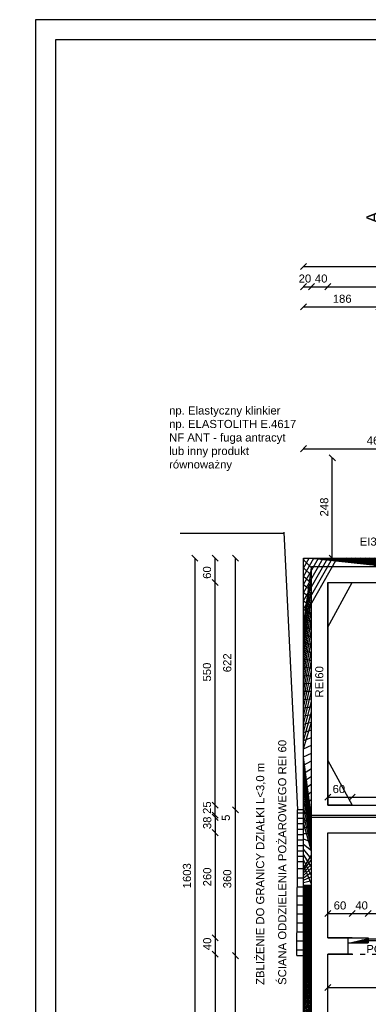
# Model space of a CAD drawing. Header units: millimetres. Extents: x 6528 to 149658, y 3342 to 12852.
# Tile 50 of 122: x 66778 to 67638, y 7752 to 10184. Entities that reach past the tile are written whole.
import ezdxf

# ---------------------------------------------------------------- set-up
doc = ezdxf.new("R2010")
doc.units = ezdxf.units.MM
doc.linetypes.add('ACAD_ISO03W100', pattern=[30, 12, -18])
doc.linetypes.add('DASHDOTX2', pattern=[50.8, 25.4, -12.7, 0, -12.7])
doc.layers.add('inne', color=7, linetype='Continuous')
doc.layers.add('R-TAB', color=1, linetype='Continuous')
doc.styles.get("Standard").update_dxf_attribs({"font": 'arial.ttf'})
doc.dimstyles.new('ISO-25', dxfattribs={"dimtxt": 2.5, "dimasz": 2.5, "dimexe": 1.25, "dimexo": 0.625, "dimtad": 1, "dimtxsty": 'Standard', "dimcen": 2.5, "dimadec": 0, "dimazin": 0, "dimtfac": 1, "dimtmove": 0, "dimatfit": 3, "dimfxl": 1, "dimarcsym": 0})
pattern_1 = [(45, (-1177794257.981769, -935731374.6151185), (-11.22532015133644, 11.22532015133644), []), (135, (-1177794257.981769, -935731374.6151185), (-11.22532015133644, -11.22532015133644), [])]

# ---------------------------------------------------------------- blocks, each defined once
blk = doc.blocks.new('_Oblique')
at = {"color": 0, "linetype": 'ByBlock', "lineweight": -2}
blk.add_line((-0.5, -0.5), (0.5, 0.5), dxfattribs=at)
blk = doc.blocks.new('*D2216')
at = {"color": 0, "lineweight": -2, "transparency": 16777216}
blk.add_line((67538.06000440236, 9524.738408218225), (68083.06000440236, 9524.738408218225), dxfattribs=at)
at = {"layer": 'Defpoints', "color": 0, "transparency": 16777216}
for p in [(68083.06000440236, 9524.738408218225), (68083.06000440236, 8853.67060507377), (67538.06000440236, 8793.670604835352)]:
    blk.add_point(p, dxfattribs=at)
at = {"color": 0, "lineweight": -2, "transparency": 16777216, "xscale": 15, "yscale": 15, "zscale": 15, "rotation": 180}
blk.add_blockref('_Oblique', (67538.06000440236, 9524.738408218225), dxfattribs=at)
at = {"color": 0, "lineweight": -2, "transparency": 16777216, "xscale": 15, "yscale": 15, "zscale": 15}
blk.add_blockref('_Oblique', (68083.06000440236, 9524.738408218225), dxfattribs=at)
at = {"color": 0, "transparency": 16777216, "insert": (67792.02583973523, 9544.72840691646), "char_height": 20, "attachment_point": 5}
blk.add_mtext('545', dxfattribs=at)
blk = doc.blocks.new('*D2217')
at = {"color": 0, "lineweight": -2, "transparency": 16777216}
blk.add_line((67498.0600048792, 9524.738408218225), (67538.06000440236, 9524.738408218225), dxfattribs=at)
at = {"layer": 'Defpoints', "color": 0, "transparency": 16777216}
for p in [(67538.06000440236, 9524.738408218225), (67498.0600048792, 8833.670604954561), (67538.06000440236, 8793.670604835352)]:
    blk.add_point(p, dxfattribs=at)
at = {"color": 0, "lineweight": -2, "transparency": 16777216, "xscale": 15, "yscale": 15, "zscale": 15, "rotation": 180}
blk.add_blockref('_Oblique', (67498.0600048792, 9524.738408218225), dxfattribs=at)
at = {"color": 0, "lineweight": -2, "transparency": 16777216, "xscale": 15, "yscale": 15, "zscale": 15}
blk.add_blockref('_Oblique', (67538.06000440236, 9524.738408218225), dxfattribs=at)
at = {"color": 0, "transparency": 16777216, "insert": (67521.80338089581, 9544.72840691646), "char_height": 20, "attachment_point": 5}
blk.add_mtext('40', dxfattribs=at)
blk = doc.blocks.new('*D2218')
at = {"color": 0, "lineweight": -2, "transparency": 16777216}
blk.add_line((67478.06000416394, 9574.738408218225), (69360.06000440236, 9574.738408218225), dxfattribs=at)
at = {"layer": 'Defpoints', "color": 0, "transparency": 16777216}
for p in [(69360.06000440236, 9574.738408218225), (67478.06000416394, 8853.67060507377), (69360.06000440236, 8853.67060507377)]:
    blk.add_point(p, dxfattribs=at)
at = {"color": 0, "lineweight": -2, "transparency": 16777216, "xscale": 15, "yscale": 15, "zscale": 15, "rotation": 180}
blk.add_blockref('_Oblique', (67478.06000416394, 9574.738408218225), dxfattribs=at)
at = {"color": 0, "lineweight": -2, "transparency": 16777216, "xscale": 15, "yscale": 15, "zscale": 15}
blk.add_blockref('_Oblique', (69360.06000440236, 9574.738408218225), dxfattribs=at)
at = {"color": 0, "transparency": 16777216, "insert": (68502.20878546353, 9594.72840691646), "char_height": 20, "attachment_point": 5}
blk.add_mtext('1882', dxfattribs=at)
blk = doc.blocks.new('*D2219')
at = {"color": 0, "lineweight": -2, "transparency": 16777216}
blk.add_line((67260.20643680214, 8793.670604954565), (67260.20643680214, 8853.670605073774), dxfattribs=at)
at = {"layer": 'Defpoints', "color": 0, "transparency": 16777216}
for p in [(67260.20643680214, 8853.670605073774), (67478.06000440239, 8853.670605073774), (67488.06000440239, 8793.670604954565)]:
    blk.add_point(p, dxfattribs=at)
at = {"color": 0, "lineweight": -2, "transparency": 16777216, "xscale": 15, "yscale": 15, "zscale": 15}
for p, rotation in [((67260.20643680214, 8853.670605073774), 90), ((67260.20643680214, 8793.670604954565), 270)]:
    blk.add_blockref('_Oblique', p, dxfattribs=dict(at, rotation=rotation))
at = {"color": 0, "transparency": 16777216, "insert": (67240.21643226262, 8818.418657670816), "char_height": 20, "attachment_point": 5, "rotation": 90}
blk.add_mtext('60', dxfattribs=at)
blk = doc.blocks.new('*D2220')
at = {"color": 0, "lineweight": -2, "transparency": 16777216}
blk.add_line((67260.20643823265, 8243.670604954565), (67260.20643823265, 8793.670604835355), dxfattribs=at)
at = {"layer": 'Defpoints', "color": 0, "transparency": 16777216}
for p in [(67260.20643823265, 8793.670604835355), (67488.06000440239, 8793.670604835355), (67488.06000440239, 8243.670604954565)]:
    blk.add_point(p, dxfattribs=at)
at = {"color": 0, "lineweight": -2, "transparency": 16777216, "xscale": 15, "yscale": 15, "zscale": 15}
for p, rotation in [((67260.20643823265, 8793.670604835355), 90), ((67260.20643823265, 8243.670604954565), 270)]:
    blk.add_blockref('_Oblique', p, dxfattribs=dict(at, rotation=rotation))
at = {"color": 0, "transparency": 16777216, "insert": (67240.21643226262, 8572.486758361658), "char_height": 20, "attachment_point": 5, "rotation": 90}
blk.add_mtext('550', dxfattribs=at)
blk = doc.blocks.new('*D2221')
at = {"color": 0, "lineweight": -2, "transparency": 16777216}
blk.add_line((67260.20644300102, 8218.670647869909), (67260.20644300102, 8243.670602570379), dxfattribs=at)
at = {"layer": 'Defpoints', "color": 0, "transparency": 16777216}
for p in [(67260.20644300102, 8243.670602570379), (67488.06000678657, 8243.670602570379), (67498.06000440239, 8218.670647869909)]:
    blk.add_point(p, dxfattribs=at)
at = {"color": 0, "lineweight": -2, "transparency": 16777216, "xscale": 15, "yscale": 15, "zscale": 15}
for p, rotation in [((67260.20644300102, 8243.670602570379), 90), ((67260.20644300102, 8218.670647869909), 270)]:
    blk.add_blockref('_Oblique', p, dxfattribs=dict(at, rotation=rotation))
at = {"color": 0, "transparency": 16777216, "insert": (67240.2164346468, 8237.588909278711), "char_height": 20, "attachment_point": 5, "rotation": 90}
blk.add_mtext('25', dxfattribs=at)
blk = doc.blocks.new('*D2222')
at = {"color": 0, "lineweight": -2, "transparency": 16777216}
blk.add_line((67260.2064491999, 8213.670604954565), (67260.2064491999, 8218.67060066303), dxfattribs=at)
at = {"layer": 'Defpoints', "color": 0, "transparency": 16777216}
for p in [(67260.2064491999, 8218.67060066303), (67488.06001107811, 8218.67060066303), (67498.06001298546, 8213.670604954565)]:
    blk.add_point(p, dxfattribs=at)
at = {"color": 0, "lineweight": -2, "transparency": 16777216, "xscale": 15, "yscale": 15, "zscale": 15}
for p, rotation in [((67260.2064491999, 8218.67060066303), 90), ((67260.2064491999, 8213.670604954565), 270)]:
    blk.add_blockref('_Oblique', p, dxfattribs=dict(at, rotation=rotation))
at = {"color": 0, "transparency": 16777216, "insert": (67286.62551705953, 8212.588907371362), "char_height": 20, "attachment_point": 5, "rotation": 90}
blk.add_mtext('5', dxfattribs=at)
blk = doc.blocks.new('*D2223')
at = {"color": 0, "lineweight": -2, "transparency": 16777216}
blk.add_line((67260.20645253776, 8213.670604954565), (67260.20645253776, 8175.670605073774), dxfattribs=at)
at = {"layer": 'Defpoints', "color": 0, "transparency": 16777216}
for p in [(67498.06000869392, 8213.670604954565), (67260.20645253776, 8175.670605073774), (67488.0600046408, 8175.670605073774)]:
    blk.add_point(p, dxfattribs=at)
at = {"color": 0, "lineweight": -2, "transparency": 16777216, "xscale": 15, "yscale": 15, "zscale": 15}
for p, rotation in [((67260.20645253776, 8213.670604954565), 90), ((67260.20645253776, 8175.670605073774), 270)]:
    blk.add_blockref('_Oblique', p, dxfattribs=dict(at, rotation=rotation))
at = {"color": 0, "transparency": 16777216, "insert": (67240.76231591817, 8200.012107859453), "char_height": 20, "attachment_point": 5, "rotation": 90}
blk.add_mtext('38', dxfattribs=at)
blk = doc.blocks.new('*D2224')
at = {"color": 0, "lineweight": -2, "transparency": 16777216}
blk.add_line((67260.20645444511, 8175.670608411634), (67260.20645444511, 7915.670604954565), dxfattribs=at)
at = {"layer": 'Defpoints', "color": 0, "transparency": 16777216}
for p in [(67488.0600046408, 8175.670608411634), (67260.20645444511, 7915.670604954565), (67488.06000535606, 7915.670604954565)]:
    blk.add_point(p, dxfattribs=at)
at = {"color": 0, "lineweight": -2, "transparency": 16777216, "xscale": 15, "yscale": 15, "zscale": 15}
for p, rotation in [((67260.20645444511, 8175.670608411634), 90), ((67260.20645444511, 7915.670604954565), 270)]:
    blk.add_blockref('_Oblique', p, dxfattribs=dict(at, rotation=rotation))
at = {"color": 0, "transparency": 16777216, "insert": (67240.76231591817, 8066.368854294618), "char_height": 20, "attachment_point": 5, "rotation": 90}
blk.add_mtext('260', dxfattribs=at)
blk = doc.blocks.new('*D2225')
at = {"color": 0, "lineweight": -2, "transparency": 16777216}
blk.add_line((67260.20645635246, 7915.670610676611), (67260.20645635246, 7875.670604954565), dxfattribs=at)
at = {"layer": 'Defpoints', "color": 0, "transparency": 16777216}
for p in [(67488.0600046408, 7915.670610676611), (67260.20645635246, 7875.670604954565), (67488.06000535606, 7875.670604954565)]:
    blk.add_point(p, dxfattribs=at)
at = {"color": 0, "lineweight": -2, "transparency": 16777216, "xscale": 15, "yscale": 15, "zscale": 15}
for p, rotation in [((67260.20645635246, 7915.670610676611), 90), ((67260.20645635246, 7875.670604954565), 270)]:
    blk.add_blockref('_Oblique', p, dxfattribs=dict(at, rotation=rotation))
at = {"color": 0, "transparency": 16777216, "insert": (67240.76231591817, 7900.940908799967), "char_height": 20, "attachment_point": 5, "rotation": 90}
blk.add_mtext('40', dxfattribs=at)
blk = doc.blocks.new('*D2226')
at = {"color": 0, "lineweight": -2, "transparency": 16777216}
blk.add_line((67260.20645825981, 7875.670604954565), (67260.20645825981, 7310.670604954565), dxfattribs=at)
at = {"layer": 'Defpoints', "color": 0, "transparency": 16777216}
for p in [(67488.0600046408, 7875.670604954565), (67260.20645825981, 7310.670604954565), (67488.06000535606, 7310.670604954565)]:
    blk.add_point(p, dxfattribs=at)
at = {"color": 0, "lineweight": -2, "transparency": 16777216, "xscale": 15, "yscale": 15, "zscale": 15}
for p, rotation in [((67260.20645825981, 7875.670604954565), 90), ((67260.20645825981, 7310.670604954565), 270)]:
    blk.add_blockref('_Oblique', p, dxfattribs=dict(at, rotation=rotation))
at = {"color": 0, "transparency": 16777216, "insert": (67240.76231591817, 7597.908944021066), "char_height": 20, "attachment_point": 5, "rotation": 90}
blk.add_mtext('565', dxfattribs=at)
blk = doc.blocks.new('*D2228')
at = {"color": 0, "lineweight": -2, "transparency": 16777216}
blk.add_line((67210.2064644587, 8853.670605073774), (67210.2064644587, 7250.670605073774), dxfattribs=at)
at = {"layer": 'Defpoints', "color": 0, "transparency": 16777216}
for p in [(67478.06000440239, 8853.670605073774), (67210.2064644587, 7250.670605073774), (67478.06000440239, 7250.670605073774)]:
    blk.add_point(p, dxfattribs=at)
at = {"color": 0, "lineweight": -2, "transparency": 16777216, "xscale": 15, "yscale": 15, "zscale": 15}
for p, rotation in [((67210.2064644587, 8853.670605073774), 90), ((67210.2064644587, 7250.670605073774), 270)]:
    blk.add_blockref('_Oblique', p, dxfattribs=dict(at, rotation=rotation))
at = {"color": 0, "transparency": 16777216, "insert": (67190.76231591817, 8069.215836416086), "char_height": 20, "attachment_point": 5, "rotation": 90}
blk.add_mtext('1603', dxfattribs=at)
blk = doc.blocks.new('*D2237')
at = {"color": 0, "lineweight": -2, "transparency": 16777216}
blk.add_line((67538.06000440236, 7792.912866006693), (67909.0600048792, 7792.912866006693), dxfattribs=at)
at = {"layer": 'Defpoints', "color": 0, "transparency": 16777216}
for p in [(67538.06000440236, 7915.670602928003), (67909.0600048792, 7915.67060507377), (67909.0600048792, 7792.912866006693)]:
    blk.add_point(p, dxfattribs=at)
at = {"color": 0, "lineweight": -2, "transparency": 16777216, "xscale": 15, "yscale": 15, "zscale": 15, "rotation": 180}
blk.add_blockref('_Oblique', (67538.06000440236, 7792.912866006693), dxfattribs=at)
at = {"color": 0, "lineweight": -2, "transparency": 16777216, "xscale": 15, "yscale": 15, "zscale": 15}
blk.add_blockref('_Oblique', (67909.0600048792, 7792.912866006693), dxfattribs=at)
at = {"color": 0, "transparency": 16777216, "insert": (67732.55918734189, 7812.902864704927), "char_height": 20, "attachment_point": 5}
blk.add_mtext('371', dxfattribs=at)
blk = doc.blocks.new('*D2118')
at = {"color": 0, "lineweight": -2, "transparency": 16777216}
blk.add_line((67538.06000440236, 7975.827101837), (67598.06000416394, 7975.827101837), dxfattribs=at)
at = {"layer": 'Defpoints', "color": 0, "transparency": 16777216}
for p in [(67598.06000416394, 7975.827101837), (67538.06000440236, 7915.670610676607), (67598.06000416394, 7915.670604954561)]:
    blk.add_point(p, dxfattribs=at)
at = {"color": 0, "lineweight": -2, "transparency": 16777216, "xscale": 15, "yscale": 15, "zscale": 15, "rotation": 180}
blk.add_blockref('_Oblique', (67538.06000440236, 7975.827101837), dxfattribs=at)
at = {"color": 0, "lineweight": -2, "transparency": 16777216, "xscale": 15, "yscale": 15, "zscale": 15}
blk.add_blockref('_Oblique', (67598.06000416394, 7975.827101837), dxfattribs=at)
at = {"color": 0, "transparency": 16777216, "insert": (67568.31477396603, 7995.817100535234), "char_height": 20, "attachment_point": 5}
blk.add_mtext('60', dxfattribs=at)
blk = doc.blocks.new('*D2119')
at = {"color": 0, "lineweight": -2, "transparency": 16777216}
blk.add_line((67598.06000416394, 7975.827101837), (67638.06000416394, 7975.827101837), dxfattribs=at)
at = {"layer": 'Defpoints', "color": 0, "transparency": 16777216}
for p in [(67638.06000416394, 7975.827101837), (67598.06000416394, 7915.670610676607), (67638.06000416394, 7915.67060507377)]:
    blk.add_point(p, dxfattribs=at)
at = {"color": 0, "lineweight": -2, "transparency": 16777216, "xscale": 15, "yscale": 15, "zscale": 15, "rotation": 180}
blk.add_blockref('_Oblique', (67598.06000416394, 7975.827101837), dxfattribs=at)
at = {"color": 0, "lineweight": -2, "transparency": 16777216, "xscale": 15, "yscale": 15, "zscale": 15}
blk.add_blockref('_Oblique', (67638.06000416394, 7975.827101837), dxfattribs=at)
at = {"color": 0, "transparency": 16777216, "insert": (67621.56600229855, 7995.817100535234), "char_height": 20, "attachment_point": 5}
blk.add_mtext('40', dxfattribs=at)
blk = doc.blocks.new('*D2120')
at = {"color": 0, "lineweight": -2, "transparency": 16777216}
blk.add_line((67638.06000416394, 7975.827101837), (67738.06000416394, 7975.827101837), dxfattribs=at)
at = {"layer": 'Defpoints', "color": 0, "transparency": 16777216}
for p in [(67738.06000416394, 7975.827101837), (67638.06000416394, 7915.670610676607), (67738.06000416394, 7915.67060507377)]:
    blk.add_point(p, dxfattribs=at)
at = {"color": 0, "lineweight": -2, "transparency": 16777216, "xscale": 15, "yscale": 15, "zscale": 15, "rotation": 180}
blk.add_blockref('_Oblique', (67638.06000416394, 7975.827101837), dxfattribs=at)
at = {"color": 0, "lineweight": -2, "transparency": 16777216, "xscale": 15, "yscale": 15, "zscale": 15}
blk.add_blockref('_Oblique', (67738.06000416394, 7975.827101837), dxfattribs=at)
at = {"color": 0, "transparency": 16777216, "insert": (67691.17477266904, 7995.817100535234), "char_height": 20, "attachment_point": 5}
blk.add_mtext('100', dxfattribs=at)
blk = doc.blocks.new('*D2175')
at = {"color": 0, "lineweight": -2, "transparency": 16777216}
blk.add_line((67478.06000440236, 9474.738408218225), (67664.06000440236, 9474.738408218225), dxfattribs=at)
at = {"layer": 'Defpoints', "color": 0, "transparency": 16777216}
for p in [(67664.06000440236, 9474.738408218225), (67478.06000440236, 8853.67060507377), (67664.06000440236, 8793.670604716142)]:
    blk.add_point(p, dxfattribs=at)
at = {"color": 0, "lineweight": -2, "transparency": 16777216, "xscale": 15, "yscale": 15, "zscale": 15, "rotation": 180}
blk.add_blockref('_Oblique', (67478.06000440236, 9474.738408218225), dxfattribs=at)
at = {"color": 0, "lineweight": -2, "transparency": 16777216, "xscale": 15, "yscale": 15, "zscale": 15}
blk.add_blockref('_Oblique', (67664.06000440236, 9474.738408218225), dxfattribs=at)
at = {"color": 0, "transparency": 16777216, "insert": (67573.71149199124, 9494.72840691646), "char_height": 20, "attachment_point": 5}
blk.add_mtext('186', dxfattribs=at)
blk = doc.blocks.new('*D2192')
at = {"color": 0, "lineweight": -2, "transparency": 16777216}
blk.add_line((67478.06000440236, 9524.738408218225), (67498.0600048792, 9524.738408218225), dxfattribs=at)
at = {"layer": 'Defpoints', "color": 0, "transparency": 16777216}
for p in [(67498.0600048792, 9524.738408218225), (67478.06000440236, 8853.67060507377), (67498.0600048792, 8833.670604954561)]:
    blk.add_point(p, dxfattribs=at)
at = {"color": 0, "lineweight": -2, "transparency": 16777216, "xscale": 15, "yscale": 15, "zscale": 15, "rotation": 180}
blk.add_blockref('_Oblique', (67478.06000440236, 9524.738408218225), dxfattribs=at)
at = {"color": 0, "lineweight": -2, "transparency": 16777216, "xscale": 15, "yscale": 15, "zscale": 15}
blk.add_blockref('_Oblique', (67498.0600048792, 9524.738408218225), dxfattribs=at)
at = {"color": 0, "transparency": 16777216, "insert": (67481.80338089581, 9544.72840691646), "char_height": 20, "attachment_point": 5}
blk.add_mtext('20', dxfattribs=at)
blk = doc.blocks.new('*D2410')
at = {"color": 0, "lineweight": -2, "transparency": 16777216}
blk.add_line((67538.06000678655, 8263.464403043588), (67598.06000678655, 8263.464403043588), dxfattribs=at)
at = {"layer": 'Defpoints', "color": 0, "transparency": 16777216}
for p in [(67598.06000678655, 8263.464403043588), (67538.06000678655, 8243.670602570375), (67598.06000678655, 8243.6706067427)]:
    blk.add_point(p, dxfattribs=at)
at = {"color": 0, "lineweight": -2, "transparency": 16777216, "xscale": 15, "yscale": 15, "zscale": 15, "rotation": 180}
blk.add_blockref('_Oblique', (67538.06000678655, 8263.464403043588), dxfattribs=at)
at = {"color": 0, "lineweight": -2, "transparency": 16777216, "xscale": 15, "yscale": 15, "zscale": 15}
blk.add_blockref('_Oblique', (67598.06000678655, 8263.464403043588), dxfattribs=at)
at = {"color": 0, "transparency": 16777216, "insert": (67565.54066341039, 8283.454401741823), "char_height": 20, "attachment_point": 5}
blk.add_mtext('60', dxfattribs=at)
blk = doc.blocks.new('*D2411')
at = {"color": 0, "lineweight": -2, "transparency": 16777216}
blk.add_line((67598.06000917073, 8263.464403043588), (68091.06000440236, 8263.464403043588), dxfattribs=at)
at = {"layer": 'Defpoints', "color": 0, "transparency": 16777216}
for p in [(68091.06000440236, 8263.464403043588), (67598.06000917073, 8243.670602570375), (68091.06000440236, 8243.6706067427)]:
    blk.add_point(p, dxfattribs=at)
at = {"color": 0, "lineweight": -2, "transparency": 16777216, "xscale": 15, "yscale": 15, "zscale": 15, "rotation": 180}
blk.add_blockref('_Oblique', (67598.06000917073, 8263.464403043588), dxfattribs=at)
at = {"color": 0, "lineweight": -2, "transparency": 16777216, "xscale": 15, "yscale": 15, "zscale": 15}
blk.add_blockref('_Oblique', (68091.06000440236, 8263.464403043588), dxfattribs=at)
at = {"color": 0, "transparency": 16777216, "insert": (67719.01786940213, 8283.454401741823), "char_height": 20, "attachment_point": 5}
blk.add_mtext('493', dxfattribs=at)
blk = doc.blocks.new('*D2468')
at = {"color": 0, "lineweight": -2, "transparency": 16777216}
blk.add_line((67310.20644109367, 8231.849872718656), (67310.20644109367, 8853.670605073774), dxfattribs=at)
at = {"layer": 'Defpoints', "color": 0, "transparency": 16777216}
for p in [(67310.20644109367, 8853.670605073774), (67478.06000440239, 8853.670605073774), (67463.06000487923, 8231.849872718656)]:
    blk.add_point(p, dxfattribs=at)
at = {"color": 0, "lineweight": -2, "transparency": 16777216, "xscale": 15, "yscale": 15, "zscale": 15}
for p, rotation in [((67310.20644109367, 8853.670605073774), 90), ((67310.20644109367, 8231.849872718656), 270)]:
    blk.add_blockref('_Oblique', p, dxfattribs=dict(at, rotation=rotation))
at = {"color": 0, "transparency": 16777216, "insert": (67290.21643226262, 8595.469526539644), "char_height": 20, "attachment_point": 5, "rotation": 90}
blk.add_mtext('622', dxfattribs=at)
blk = doc.blocks.new('*D2469')
at = {"color": 0, "lineweight": -2, "transparency": 16777216}
blk.add_line((67310.20644300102, 7871.850260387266), (67310.20644300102, 8231.849872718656), dxfattribs=at)
at = {"layer": 'Defpoints', "color": 0, "transparency": 16777216}
for p in [(67310.20644300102, 8231.849872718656), (67463.06000487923, 8231.849872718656), (67461.91595595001, 7871.850260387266)]:
    blk.add_point(p, dxfattribs=at)
at = {"color": 0, "lineweight": -2, "transparency": 16777216, "xscale": 15, "yscale": 15, "zscale": 15}
for p, rotation in [((67310.20644300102, 8231.849872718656), 90), ((67310.20644300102, 7871.850260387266), 270)]:
    blk.add_blockref('_Oblique', p, dxfattribs=dict(at, rotation=rotation))
at = {"color": 0, "transparency": 16777216, "insert": (67290.21643226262, 8061.54690385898), "char_height": 20, "attachment_point": 5, "rotation": 90}
blk.add_mtext('360', dxfattribs=at)
blk = doc.blocks.new('*D2470')
at = {"color": 0, "lineweight": -2, "transparency": 16777216}
blk.add_line((67310.20644681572, 7250.670604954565), (67310.20644681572, 7871.850260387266), dxfattribs=at)
at = {"layer": 'Defpoints', "color": 0, "transparency": 16777216}
for p in [(67310.20644681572, 7871.850260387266), (67461.91595595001, 7871.850260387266), (67478.06000440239, 7250.670604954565)]:
    blk.add_point(p, dxfattribs=at)
at = {"color": 0, "lineweight": -2, "transparency": 16777216, "xscale": 15, "yscale": 15, "zscale": 15}
for p, rotation in [((67310.20644681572, 7871.850260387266), 90), ((67310.20644681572, 7250.670604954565), 270)]:
    blk.add_blockref('_Oblique', p, dxfattribs=dict(at, rotation=rotation))
at = {"color": 0, "transparency": 16777216, "insert": (67290.21643416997, 7609.014160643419), "char_height": 20, "attachment_point": 5, "rotation": 90}
blk.add_mtext('621', dxfattribs=at)
blk = doc.blocks.new('*D2542')
at = {"color": 0, "lineweight": -2, "transparency": 16777216}
blk.add_line((67549.35954325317, 8853.670604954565), (67549.35954325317, 9101.670605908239), dxfattribs=at)
at = {"layer": 'Defpoints', "color": 0, "transparency": 16777216}
for p in [(67549.35954325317, 9101.670605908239), (67943.06000416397, 9101.670605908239), (67777.21310680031, 8853.670604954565)]:
    blk.add_point(p, dxfattribs=at)
at = {"color": 0, "lineweight": -2, "transparency": 16777216, "xscale": 15, "yscale": 15, "zscale": 15}
for p, rotation in [((67549.35954325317, 9101.670605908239), 90), ((67549.35954325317, 8853.670604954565), 270)]:
    blk.add_blockref('_Oblique', p, dxfattribs=dict(at, rotation=rotation))
at = {"color": 0, "transparency": 16777216, "insert": (67529.36953489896, 8980.36350990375), "char_height": 20, "attachment_point": 5, "rotation": 90}
blk.add_mtext('248', dxfattribs=at)
blk = doc.blocks.new('*D2457')
at = {"color": 0, "lineweight": -2, "transparency": 16777216}
blk.add_line((67478.06000440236, 9124.483462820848), (67943.06000416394, 9124.483462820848), dxfattribs=at)
at = {"layer": 'Defpoints', "color": 0, "transparency": 16777216}
for p in [(67943.06000416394, 9124.483462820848), (67943.06000416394, 9101.670605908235), (67478.06000440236, 8853.67060507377)]:
    blk.add_point(p, dxfattribs=at)
at = {"color": 0, "lineweight": -2, "transparency": 16777216, "xscale": 15, "yscale": 15, "zscale": 15, "rotation": 180}
blk.add_blockref('_Oblique', (67478.06000440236, 9124.483462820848), dxfattribs=at)
at = {"color": 0, "lineweight": -2, "transparency": 16777216, "xscale": 15, "yscale": 15, "zscale": 15}
blk.add_blockref('_Oblique', (67943.06000416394, 9124.483462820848), dxfattribs=at)
at = {"color": 0, "transparency": 16777216, "insert": (67657.43328421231, 9144.473461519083), "char_height": 20, "attachment_point": 5}
blk.add_mtext('465', dxfattribs=at)

msp = doc.modelspace()

# ---------------------------------------------------------------- hatches: boundary and pattern name
h = msp.add_hatch()
h.set_pattern_fill('ANSI37', color=256, scale=5)
h.set_pattern_definition(pattern_1)
h.paths.add_polyline_path([(67664.06000440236, 8853.670604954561), (67478.06000440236, 8853.67060507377), (67478.06000440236, 8198.849872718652), (67478.0600048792, 8198.849872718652), (67478.0600048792, 8093.849872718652), (67478.0600048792, 8045.670604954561), (67498.06000440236, 8045.670604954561), (67498.06000440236, 8213.670604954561), (67498.0600086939, 8213.670604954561), (67498.06000440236, 8218.670604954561), (67498.06000440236, 8833.670604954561), (67664.06000440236, 8833.67060507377)])
h = msp.add_hatch()
h.set_pattern_fill('ANSI31', color=256, scale=4)
h.set_pattern_definition([(45, (-1177798003.981769, -935731152.4358506), (-8.980256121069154, 8.980256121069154), [])])
h.paths.add_polyline_path([(67463.0600048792, 8096.849872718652), (67478.0600048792, 8096.849872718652), (67478.0600048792, 8231.849872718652), (67463.0600048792, 8231.849872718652)])
h.paths.add_polyline_path([(67478.06000440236, 8096.849872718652), (67463.0600048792, 8096.849872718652), (67462.4879805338, 7871.850066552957), (67477.48798005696, 7871.850066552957)])
h = msp.add_hatch()
h.set_pattern_fill('ANSI37', color=256, scale=5)
h.set_pattern_definition(pattern_1)
h.paths.add_polyline_path([(67598.06000440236, 7270.670604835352), (67498.06000440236, 7270.670604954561), (67498.06000440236, 8045.670604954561), (67478.06000440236, 8045.670604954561), (67478.06000440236, 7250.670604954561), (67598.06000440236, 7250.670604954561)])
h = msp.add_hatch()
h.set_pattern_fill('ANSI31', color=256, scale=5)
h.set_pattern_definition([(45, (-1177794257.981769, -935731374.6151185), (-11.22532015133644, 11.22532015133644), [])])
h.paths.add_polyline_path([(67638.06000416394, 7915.670604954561), (67588.06000440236, 7915.67060507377), (67588.06000440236, 7903.67060507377), (67638.06000416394, 7903.670604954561)])
h.paths.add_polyline_path([(67908.06000440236, 7915.670604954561), (67738.06000416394, 7915.670604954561), (67738.06000416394, 7903.670604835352), (67908.06000440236, 7903.670604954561)])

# ---------------------------------------------------------------- linework, layer by layer
at = {"color": 2}
for p, q in [((73456.71424381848, 10184.37950218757), (66816.71424381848, 10184.37950218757)), ((66816.71424381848, 10184.37950218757), (66816.71424381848, 5984.37950218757))]:
    msp.add_line(p, q, dxfattribs=at)
for p, q in [((66866.71424381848, 10134.37950218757), (66866.71424381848, 6034.37950218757)), ((73406.71424381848, 10134.37950230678), (66866.71424381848, 10134.37950218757)), ((67173.67647855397, 8915.521643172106), (67429.65752117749, 8915.521643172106)), ((67429.65752117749, 8918.521643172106), (67463.0600048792, 8231.849872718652)), ((67478.06000440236, 8853.67060507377), (67664.06000440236, 8853.67060507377)), ((67538.06000440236, 8793.670604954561), (67664.06000440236, 8793.670604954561)), ((67538.06000440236, 8683.670604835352), (67598.06000678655, 8793.670604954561)), ((67538.06000440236, 8353.670606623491), (67598.06000678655, 8243.6706067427)), ((67598.06000678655, 8243.6706067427), (67538.06000440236, 8243.670606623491)), ((67538.06000678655, 8243.670602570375), (67598.06000678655, 8243.670602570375)), ((67498.0600086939, 8213.670604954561), (67498.06000440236, 8218.670604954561)), ((67538.06000464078, 8175.670604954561), (68051.06000464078, 8175.670604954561)), ((67538.06000440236, 8175.670604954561), (67598.06000440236, 8175.670604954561)), ((67598.06000416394, 7915.67060507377), (67538.06000464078, 7915.670610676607)), ((67598.06000416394, 7915.67060507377), (67638.06000416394, 7915.67060507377)), ((67638.06000416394, 7906.67060507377), (67638.06000416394, 7912.67060507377)), ((67538.06000440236, 7875.670604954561), (67588.06000440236, 7875.670604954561)), ((67538.06000440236, 7875.670604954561), (67598.06000440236, 7875.670604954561)), ((67598.06000344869, 7875.670604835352), (67538.06000344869, 7875.670604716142))]:
    msp.add_line(p, q)
at = {"lineweight": 30}
for p, q in [((67478.06000440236, 7250.670604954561), (67478.06000440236, 8853.67060507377)), ((67478.06000440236, 8853.67060507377), (67664.06000440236, 8853.670604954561)), ((67498.06000440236, 8833.670604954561), (67664.06000440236, 8833.67060507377)), ((67498.06000440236, 8218.670604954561), (67498.06000440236, 8833.670604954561)), ((67538.06000440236, 8793.670604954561), (67664.06000440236, 8793.67060507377)), ((67538.06000440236, 8793.670604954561), (67664.06000440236, 8793.67060507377)), ((67538.06000440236, 8243.670604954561), (67538.06000440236, 8793.670604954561)), ((67538.06000440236, 8793.670604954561), (67538.06000440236, 8243.670604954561)), ((67463.0600048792, 8096.849872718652), (67463.0600048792, 8231.849872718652)), ((67478.0600048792, 8231.849872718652), (67463.0600048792, 8231.849872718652)), ((67538.06000440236, 8243.670604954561), (68051.06000464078, 8243.670604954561)), ((67478.0600048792, 8093.849872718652), (67478.0600048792, 8198.849872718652)), ((67498.06000440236, 8218.670604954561), (68051.06000464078, 8218.670604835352)), ((67498.06000440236, 7270.670604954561), (67498.06000440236, 8213.670604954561)), ((67498.06000440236, 8213.670604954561), (68051.06000464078, 8213.670604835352)), ((67538.06000440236, 7915.670604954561), (67538.06000464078, 8175.67060507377)), ((67538.06000440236, 8175.670604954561), (68051.06000464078, 8175.67060507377)), ((67461.91595594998, 7871.850260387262), (67463.0600048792, 8096.849872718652)), ((67478.06000440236, 7898.849872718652), (67478.06000440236, 8003.849872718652)), ((67538.06000440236, 7915.670604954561), (67588.06000440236, 7915.67060507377)), ((67588.06000440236, 7915.67060507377), (67638.06000416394, 7915.670604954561)), ((67588.06000440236, 7875.670604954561), (67588.06000440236, 7915.670604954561)), ((67638.06000416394, 7915.67060507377), (67638.06000416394, 7903.67060507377)), ((67588.06000440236, 7903.67060507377), (67638.06000416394, 7903.670604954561)), ((67461.91595594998, 7871.850260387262), (67478.06000440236, 7871.849872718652)), ((67538.06000440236, 7875.670604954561), (67588.06000440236, 7875.67060507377)), ((67538.06000440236, 7310.670604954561), (67538.06000440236, 7875.670604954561))]:
    msp.add_line(p, q, dxfattribs=at)
at = {"color": 1, "linetype": 'DASHDOTX2', "lineweight": 30}
for p, q in [((67763.06000464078, 7912.443087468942), (67613.06000464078, 7912.443087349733)), ((67763.06000464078, 7908.443087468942), (67613.06000464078, 7908.443087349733))]:
    msp.add_line(p, q, dxfattribs=at)
at = {"linetype": 'ACAD_ISO03W100', "lineweight": 30}
msp.add_line((67588.06000440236, 7875.670604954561), (67908.06000440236, 7875.670604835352), dxfattribs=at)

# ---------------------------------------------------------------- texts
for s, width, insert, char_height, attachment_point in [('np. Elastyczny klinkier np. ELASTOLITH E.4617 NF ANT - fuga antracyt\\Plub inny produkt równoważny ', 315.4707399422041, (67146.63052218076, 9069.494702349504), 20, 7), ('\\pi160.3889;STOPA FUNDAMENTOWA POZ. 1.1.\\P\\pi578.41073;1:25', 1257.258024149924, (50139.60131072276, 8323.413713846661), 40, 1), ('\\pi290.17062;FUNDAMENT POD KOMIN\\P\\pi578.41073;1:25', 1257.258024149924, (52806.88081478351, 8056.015437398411), 40, 1)]:
    msp.add_mtext_dynamic_manual_height_columns(s, width=width, gutter_width=12.5, heights=[0], dxfattribs=dict(insert=insert, char_height=char_height, attachment_point=attachment_point))
at = {"color": 1, "insert": (67616.98188107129, 8904.92202628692), "char_height": 20, "attachment_point": 1}
msp.add_mtext_dynamic_manual_height_columns('EI30', width=37.211574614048, gutter_width=12.5, heights=[0], dxfattribs=at)
at = {"color": 1, "char_height": 20, "attachment_point": 1, "rotation": 89.99999999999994}
for s, width, insert in [('REI60', 37.211574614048, (67507.14220850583, 8509.555240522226)), ('ŚCIANA ODDZIELENIA POŻAROWEGO REI 60', 745.8312523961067, (67415.76527826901, 7799.586633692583)), ('ZBLIŻENIE DO GRANICY DZIAŁKI L<3,0 m', 745.8312523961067, (67361.29244392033, 7799.586633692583))]:
    msp.add_mtext_dynamic_manual_height_columns(s, width=width, gutter_width=12.5, heights=[0], dxfattribs=dict(at, insert=insert))
at = {"color": 140, "insert": (67633.19643657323, 7898.252673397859), "char_height": 20, "attachment_point": 1}
msp.add_mtext_dynamic_manual_height_columns('POZ. 1.1.', width=221.7822774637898, gutter_width=12.5, heights=[0], dxfattribs=at)
at = {"layer": 'inne', "color": 7, "lineweight": 35, "extrusion": (0, 0, -1), "insert": (67633.17195050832, 9709.879261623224), "char_height": 30, "width": 266.8602282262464, "attachment_point": 1, "text_direction": (-7.960204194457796e-16, -1, 0)}
msp.add_mtext('A', dxfattribs=at)
at = {"layer": 'R-TAB', "color": 0, "ltscale": 24, "char_height": 75, "attachment_point": 1}
for s, insert, width in [('\\pi320.62639;RZUT FUNDAMENTÓW 1:100', (45094.46075891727, 8699.936542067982), 2065.84350681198), ('\\pi19.57762;PRZEKROJE ŁAW FUNADAMENTOWYCH\\P\\pi938.76248;1:25', (52722.18076848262, 8439.03246203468), 2065.84350681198), ('\\pi21.28194;RAMA ŻELBETOWA POZ. 2.1 \\P\\pi626.57696;1:25', (29157.85479527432, 8368.098488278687), 1441.472483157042)]:
    msp.add_mtext(s, dxfattribs=dict(at, insert=insert, width=width))

# ---------------------------------------------------------------- dimensions: what is measured, and where the dimension line sits
for base, p1, p2, picture, middle in [((69360.06000440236, 9574.738408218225), (67478.06000416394, 8853.67060507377), (69360.06000440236, 8853.67060507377), '*D2218', (68502.20878546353, 9594.72840691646)), ((67498.0600048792, 9524.738408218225), (67478.06000440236, 8853.67060507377), (67498.0600048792, 8833.670604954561), '*D2192', (67481.80338089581, 9544.72840691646)), ((67538.06000440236, 9524.738408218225), (67498.0600048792, 8833.670604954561), (67538.06000440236, 8793.670604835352), '*D2217', (67521.80338089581, 9544.72840691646)), ((68083.06000440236, 9524.738408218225), (67538.06000440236, 8793.670604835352), (68083.06000440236, 8853.67060507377), '*D2216', (67792.02583973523, 9544.72840691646)), ((67664.06000440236, 9474.738408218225), (67478.06000440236, 8853.67060507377), (67664.06000440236, 8793.670604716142), '*D2175', (67573.71149199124, 9494.72840691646)), ((67943.06000416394, 9124.483462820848), (67478.06000440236, 8853.67060507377), (67943.06000416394, 9101.670605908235), '*D2457', (67657.43328421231, 9144.473461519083)), ((67598.06000678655, 8263.464403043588), (67538.06000678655, 8243.670602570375), (67598.06000678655, 8243.6706067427), '*D2410', (67565.54066341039, 8283.454401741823)), ((68091.06000440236, 8263.464403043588), (67598.06000917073, 8243.670602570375), (68091.06000440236, 8243.6706067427), '*D2411', (67719.01786940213, 8283.454401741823)), ((67598.06000416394, 7975.827101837), (67538.06000440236, 7915.670610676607), (67598.06000416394, 7915.670604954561), '*D2118', (67568.31477396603, 7995.817100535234)), ((67638.06000416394, 7975.827101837), (67598.06000416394, 7915.670610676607), (67638.06000416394, 7915.67060507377), '*D2119', (67621.56600229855, 7995.817100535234)), ((67738.06000416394, 7975.827101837), (67638.06000416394, 7915.670610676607), (67738.06000416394, 7915.67060507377), '*D2120', (67691.17477266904, 7995.817100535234)), ((67909.0600048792, 7792.912866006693), (67538.06000440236, 7915.670602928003), (67909.0600048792, 7915.67060507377), '*D2237', (67732.55918734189, 7812.902864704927))]:
    dim = msp.add_linear_dim(base=base, p1=p1, p2=p2, dimstyle='ISO-25', override={"dimtxt": 20, "dimasz": 15, "dimblk1": 'Oblique', "dimblk2": 'Oblique', "dimsah": 1, "dimse1": 1, "dimse2": 1, "dimtmove": 2})
    dim.commit()
    dim.dimension.update_dxf_attribs({"geometry": picture, "text_midpoint": middle, "dimtype": 160})
for base, p1, p2, override, picture, middle in [((67549.35954325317, 9101.670605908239), (67777.21310680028, 8853.670604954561), (67943.06000416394, 9101.670605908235), {"dimtxt": 20, "dimasz": 15, "dimblk1": 'Oblique', "dimblk2": 'Oblique', "dimsah": 1, "dimse1": 1, "dimse2": 1, "dimtmove": 2}, '*D2542', (67529.36953489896, 8980.36350990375)), ((67210.2064644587, 7250.670605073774), (67478.06000440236, 8853.67060507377), (67478.06000440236, 7250.67060507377), {"dimtxt": 20, "dimasz": 15, "dimblk1": 'Oblique', "dimblk2": 'Oblique', "dimsah": 1, "dimse1": 1, "dimse2": 1, "dimtmove": 2}, '*D2228', (67190.76231591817, 8069.215836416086)), ((67260.20643680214, 8853.670605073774), (67488.06000440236, 8793.670604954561), (67478.06000440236, 8853.67060507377), {"dimtxt": 20, "dimasz": 15, "dimblk1": 'Oblique', "dimblk2": 'Oblique', "dimsah": 1, "dimse1": 1, "dimse2": 1, "dimtmove": 2}, '*D2219', (67240.21643226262, 8818.418657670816)), ((67310.20644109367, 8853.670605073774), (67463.0600048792, 8231.849872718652), (67478.06000440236, 8853.67060507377), {"dimtxt": 20, "dimasz": 15, "dimdec": 0, "dimblk1": 'Oblique', "dimblk2": 'Oblique', "dimsah": 1, "dimse1": 1, "dimse2": 1, "dimtmove": 2}, '*D2468', (67290.21643226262, 8595.469526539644)), ((67260.20643823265, 8793.670604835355), (67488.06000440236, 8243.670604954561), (67488.06000440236, 8793.670604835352), {"dimtxt": 20, "dimasz": 15, "dimblk1": 'Oblique', "dimblk2": 'Oblique', "dimsah": 1, "dimse1": 1, "dimse2": 1, "dimtmove": 2}, '*D2220', (67240.21643226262, 8572.486758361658)), ((67260.20644300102, 8243.670602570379), (67498.06000440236, 8218.670647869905), (67488.06000678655, 8243.670602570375), {"dimtxt": 20, "dimasz": 15, "dimblk1": 'Oblique', "dimblk2": 'Oblique', "dimsah": 1, "dimse1": 1, "dimse2": 1, "dimtmove": 2}, '*D2221', (67240.2164346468, 8237.588909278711)), ((67260.2064491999, 8218.67060066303), (67498.06001298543, 8213.670604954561), (67488.06001107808, 8218.670600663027), {"dimtxt": 20, "dimasz": 15, "dimblk1": 'Oblique', "dimblk2": 'Oblique', "dimsah": 1, "dimse1": 1, "dimse2": 1, "dimtmove": 2}, '*D2222', (67286.62551705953, 8212.588907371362)), ((67310.20644300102, 8231.849872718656), (67461.91595594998, 7871.850260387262), (67463.0600048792, 8231.849872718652), {"dimtxt": 20, "dimasz": 15, "dimdec": 0, "dimblk1": 'Oblique', "dimblk2": 'Oblique', "dimsah": 1, "dimse1": 1, "dimse2": 1, "dimtmove": 2}, '*D2469', (67290.21643226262, 8061.54690385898)), ((67260.20645253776, 8175.670605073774), (67498.0600086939, 8213.670604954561), (67488.06000464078, 8175.67060507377), {"dimtxt": 20, "dimasz": 15, "dimblk1": 'Oblique', "dimblk2": 'Oblique', "dimsah": 1, "dimse1": 1, "dimse2": 1, "dimtmove": 2}, '*D2223', (67240.76231591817, 8200.012107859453)), ((67260.20645444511, 7915.670604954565), (67488.06000464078, 8175.67060841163), (67488.06000535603, 7915.670604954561), {"dimtxt": 20, "dimasz": 15, "dimblk1": 'Oblique', "dimblk2": 'Oblique', "dimsah": 1, "dimse1": 1, "dimse2": 1, "dimtmove": 2}, '*D2224', (67240.76231591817, 8066.368854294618)), ((67260.20645635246, 7875.670604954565), (67488.06000464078, 7915.670610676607), (67488.06000535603, 7875.670604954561), {"dimtxt": 20, "dimasz": 15, "dimblk1": 'Oblique', "dimblk2": 'Oblique', "dimsah": 1, "dimse1": 1, "dimse2": 1, "dimtmove": 2}, '*D2225', (67240.76231591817, 7900.940908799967)), ((67260.20645825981, 7310.670604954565), (67488.06000464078, 7875.670604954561), (67488.06000535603, 7310.670604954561), {"dimtxt": 20, "dimasz": 15, "dimblk1": 'Oblique', "dimblk2": 'Oblique', "dimsah": 1, "dimse1": 1, "dimse2": 1, "dimtmove": 2}, '*D2226', (67240.76231591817, 7597.908944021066)), ((67310.20644681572, 7871.850260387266), (67478.06000440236, 7250.670604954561), (67461.91595594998, 7871.850260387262), {"dimtxt": 20, "dimasz": 15, "dimdec": 0, "dimblk1": 'Oblique', "dimblk2": 'Oblique', "dimsah": 1, "dimse1": 1, "dimse2": 1, "dimtmove": 2}, '*D2470', (67290.21643416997, 7609.014160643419))]:
    dim = msp.add_linear_dim(base=base, p1=p1, p2=p2, angle=90, dimstyle='ISO-25', override=override)
    dim.commit()
    dim.dimension.update_dxf_attribs({"geometry": picture, "text_midpoint": middle, "dimtype": 160})

doc.saveas('drawing.dxf')
